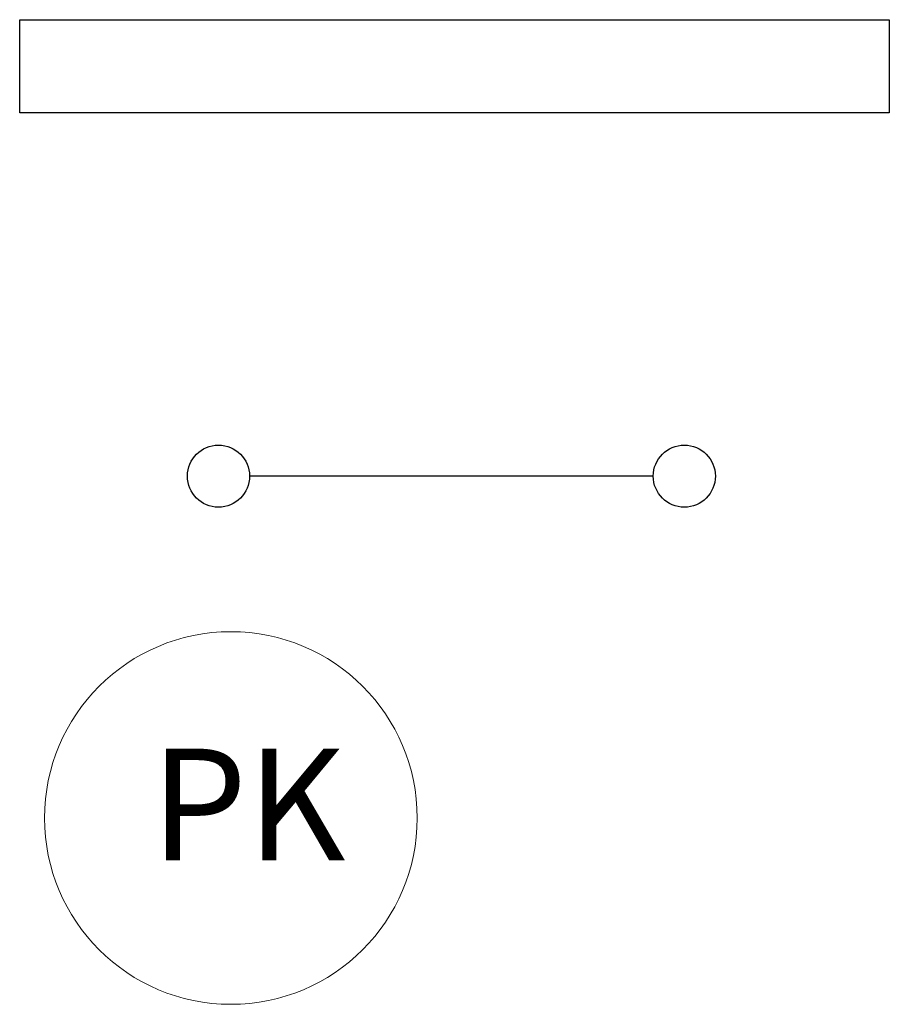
# Model space of a CAD drawing. Header units: millimetres. Extents: x 4946 to 18537, y -10559 to 785.
# Tile 65 of 79: x 8440 to 8580, y -523 to -364. Entities that reach past the tile are written whole.
import ezdxf

# ---------------------------------------------------------------- set-up
doc = ezdxf.new("R2010")
doc.units = ezdxf.units.MM
doc.layers.add('mm_CO_opisy', color=5, linetype='Continuous', lineweight=9)
doc.layers.add('mm_grzejniki', color=30, linetype='Continuous', lineweight=30)
doc.styles.get("Standard").update_dxf_attribs({"font": 'arial.ttf'})

msp = doc.modelspace()

# ---------------------------------------------------------------- linework, layer by layer
at = {"layer": 'mm_CO_opisy'}
msp.add_circle((8473.66, -492.62), 30, dxfattribs=at)
at = {"layer": 'mm_grzejniki'}
msp.add_line((8541.66, -437.57), (8476.66, -437.57), dxfattribs=at)
msp.add_lwpolyline([(8579.66, -364.07), (8579.66, -379.07), (8439.66, -379.07), (8439.66, -364.07)], close=True, dxfattribs=at)
for centre in [(8471.66, -437.57), (8546.66, -437.57)]:
    msp.add_circle(centre, 5, dxfattribs=at)

# ---------------------------------------------------------------- texts
at = {"layer": 'mm_CO_opisy', "insert": (8460.71, -481.45), "char_height": 18, "attachment_point": 1}
msp.add_mtext_dynamic_manual_height_columns('{\\fArial Narrow|b0|i0|c238|p34;PK}', width=39.6329, gutter_width=1, heights=[0], dxfattribs=at)

doc.saveas('drawing.dxf')
